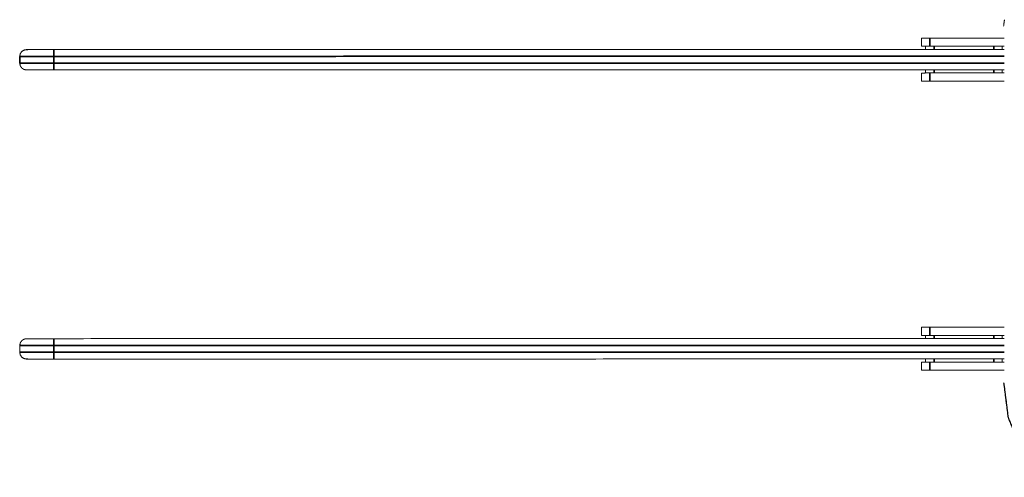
# Model space of a CAD drawing. Header units: millimetres. Extents: x 4 to 1188, y 1 to 840.
# Tile 72 of 256: x 233 to 316, y 653 to 691. Entities that reach past the tile are written whole.
import ezdxf

# ---------------------------------------------------------------- set-up
doc = ezdxf.new("R2010")
doc.units = ezdxf.units.MM
doc.layers.add('1', color=7, linetype='Continuous')

msp = doc.modelspace()

# ---------------------------------------------------------------- linework, layer by layer
at = {"layer": '1', "color": 154, "linetype": 'Continuous', "lineweight": 13}
for p, q in [((308.8789, 689.1158), (308.8788, 689.7943)), ((309.2361, 688.8515), (309.2361, 689.1158)), ((314.9504, 689.1166), (309.9504, 689.1159)), ((314.9504, 688.8523), (309.9504, 688.8516)), ((315.6647, 689.1167), (315.6647, 688.8524)), ((233.1632, 688.2692), (233.1592, 688.2692)), ((233.1592, 687.6977), (233.1633, 687.6977)), ((309.2364, 686.873), (309.2364, 687.1372)), ((314.9507, 687.1381), (309.9507, 687.1373)), ((315.6649, 687.1382), (315.665, 686.8739)), ((308.8786, 686.1943), (308.8785, 686.8729)), ((314.9507, 686.8738), (309.9507, 686.8731)), ((308.8789, 664.83), (308.8788, 665.5086)), ((309.2361, 664.5658), (309.2361, 664.8301)), ((314.9504, 664.8309), (309.9504, 664.8302)), ((315.6647, 664.831), (315.6647, 664.5667)), ((233.163, 663.412), (233.1629, 663.9834)), ((314.9504, 664.5666), (309.9504, 664.5659)), ((308.8786, 661.9086), (308.8785, 662.5872)), ((309.2364, 662.5872), (309.2364, 662.8515)), ((314.9507, 662.8523), (309.9507, 662.8516)), ((314.9507, 662.5881), (309.9507, 662.5873)), ((315.6649, 662.8524), (315.665, 662.5882))]:
    msp.add_line(p, q, dxfattribs=at)
at = {"layer": '1', "color": 154, "linetype": 'Continuous', "lineweight": 35}
for p, q in [((309.5931, 689.7944), (309.5932, 689.1159)), ((309.9504, 689.1159), (309.9504, 688.8516)), ((314.9504, 688.8523), (314.9504, 689.1166)), ((233.1592, 688.2692), (233.1592, 687.6977)), ((233.1633, 687.6977), (233.1632, 688.2692)), ((236.0205, 688.2696), (236.0205, 687.6981)), ((309.9507, 687.1373), (309.9507, 686.8731)), ((314.9507, 686.8738), (314.9507, 687.1381)), ((309.5928, 686.873), (309.5929, 686.1944)), ((309.5931, 665.5087), (309.5932, 664.8301)), ((309.9504, 664.8302), (309.9504, 664.5659)), ((314.9504, 664.5666), (314.9504, 664.8309)), ((236.0201, 663.9839), (236.0201, 663.4124)), ((309.5928, 662.5873), (309.5929, 661.9087)), ((309.9507, 662.8516), (309.9507, 662.5873)), ((314.9507, 662.5881), (314.9507, 662.8523))]:
    msp.add_line(p, q, dxfattribs=at)
at = {"layer": '1', "color": 154, "linetype": 'Continuous', "lineweight": 13}
for points in [[(315.8531, 691.3516), (315.7848, 690.8186)], [(315.8407, 689.7953), (309.5931, 689.7944)], [(236.0203, 688.841), (315.8401, 688.8525)], [(315.8406, 689.1168), (309.5932, 689.1159)], [(315.8403, 687.1382), (236.0206, 687.1267)], [(309.5928, 686.873), (315.8406, 686.8739)], [(309.5929, 686.1944), (315.8407, 686.1953)], [(315.8407, 665.5096), (309.5931, 665.5087)], [(315.8406, 664.831), (309.5932, 664.8301)], [(236.02, 664.5553), (315.8397, 664.5668)], [(315.84, 662.8525), (236.0202, 662.841)], [(309.5928, 662.5873), (315.8406, 662.5882)], [(309.5929, 661.9087), (315.8407, 661.9096)]]:
    msp.add_open_spline(points, degree=1, dxfattribs=at)
for points, knots in [([(308.8788, 689.7943), (308.9332, 689.7943), (309.0881, 689.7944), (309.3198, 689.7944), (309.5931, 689.7944)], [0, 0, 0.2500009, 0.5000007, 0.7499957, 1, 1]), ([(233.9045, 688.8407), (233.5119, 688.7971), (233.3266, 688.6733), (233.3265, 688.6732), (233.2027, 688.4879), (233.2027, 688.4878), (233.1592, 688.2692), (233.1592, 688.2692)], [0, 0, 0.5892522, 0.7261094, 0.7261853, 0.8630628, 0.8630958, 0.9999789, 1, 1]), ([(233.7345, 688.8407), (233.5158, 688.7971), (233.3305, 688.6732), (233.2066, 688.4878), (233.1632, 688.2692)], [0, 0, 0.2499995, 0.4999966, 0.7500002, 1, 1]), ([(233.7345, 688.8407), (233.9086, 688.8407), (234.4041, 688.8408), (235.1456, 688.8409), (236.0203, 688.841)], [0, 0, 0.2500008, 0.5000009, 0.7500004, 1, 1]), ([(309.5932, 689.1159), (309.3199, 689.1158), (309.0881, 689.1158), (308.9333, 689.1158), (308.8789, 689.1158)], [0, 0, 0.2500043, 0.4999993, 0.7499991, 1, 1]), ([(309.2361, 689.1158), (309.2904, 689.1158), (309.4453, 689.1158), (309.677, 689.1159), (309.9504, 689.1159)], [0, 0, 0.2499981, 0.4999967, 0.7499969, 1, 1]), ([(309.9504, 688.8516), (309.6771, 688.8516), (309.4453, 688.8516), (309.2905, 688.8515), (309.2361, 688.8515)], [0, 0, 0.249997, 0.4999987, 0.7499988, 1, 1]), ([(314.9504, 689.1166), (315.2237, 689.1167), (315.4554, 689.1167), (315.6103, 689.1167), (315.6647, 689.1167)], [0, 0, 0.249997, 0.4999987, 0.7499988, 1, 1]), ([(315.6647, 688.8524), (315.6103, 688.8524), (315.4555, 688.8524), (315.2237, 688.8524), (314.9504, 688.8523)], [0, 0, 0.2500012, 0.5000013, 0.750003, 1, 1]), ([(233.1633, 687.6977), (233.2068, 687.4791), (233.3307, 687.2937), (233.5161, 687.1699), (233.7348, 687.1264)], [0, 0, 0.2500004, 0.5000029, 0.75, 1, 1]), ([(236.0206, 687.1267), (235.1459, 687.1266), (234.4043, 687.1265), (233.9088, 687.1264), (233.7348, 687.1264)], [0, 0, 0.2499996, 0.4999991, 0.7499992, 1, 1]), ([(309.2364, 687.1372), (309.2907, 687.1372), (309.4456, 687.1373), (309.6773, 687.1373), (309.9507, 687.1373)], [0, 0, 0.2499981, 0.4999967, 0.7499969, 1, 1]), ([(314.9507, 687.1381), (315.224, 687.1381), (315.4557, 687.1381), (315.6106, 687.1382), (315.6649, 687.1382)], [0, 0, 0.249997, 0.4999987, 0.7499988, 1, 1]), ([(308.8785, 686.8729), (308.9329, 686.8729), (309.0877, 686.8729), (309.3195, 686.873), (309.5928, 686.873)], [0, 0, 0.2499978, 0.5, 0.7500022, 1, 1]), ([(309.9507, 686.8731), (309.6773, 686.873), (309.4456, 686.873), (309.2908, 686.873), (309.2364, 686.873)], [0, 0, 0.249997, 0.4999987, 0.7499988, 1, 1]), ([(315.665, 686.8739), (315.6106, 686.8739), (315.4558, 686.8738), (315.224, 686.8738), (314.9507, 686.8738)], [0, 0, 0.2500012, 0.5000013, 0.750003, 1, 1]), ([(309.5929, 686.1944), (309.3196, 686.1944), (309.0878, 686.1944), (308.933, 686.1943), (308.8786, 686.1943)], [0, 0, 0.2499978, 0.5, 0.7500022, 1, 1]), ([(308.8788, 665.5086), (308.9332, 665.5086), (309.0881, 665.5086), (309.3198, 665.5087), (309.5931, 665.5087)], [0, 0, 0.2500009, 0.5000007, 0.7499957, 1, 1]), ([(309.5932, 664.8301), (309.3199, 664.8301), (309.0881, 664.8301), (308.9333, 664.8301), (308.8789, 664.83)], [0, 0, 0.2500043, 0.4999993, 0.7499991, 1, 1]), ([(309.2361, 664.8301), (309.2904, 664.8301), (309.4453, 664.8301), (309.677, 664.8302), (309.9504, 664.8302)], [0, 0, 0.2499981, 0.4999967, 0.7499969, 1, 1]), ([(314.9504, 664.8309), (315.2237, 664.831), (315.4554, 664.831), (315.6103, 664.831), (315.6647, 664.831)], [0, 0, 0.249997, 0.4999987, 0.7499988, 1, 1]), ([(233.7343, 664.555), (233.5156, 664.5114), (233.3302, 664.3875), (233.2064, 664.2021), (233.1629, 663.9834)], [0, 0, 0.2499995, 0.4999966, 0.7500002, 1, 1]), ([(233.7343, 664.555), (233.9083, 664.555), (234.4037, 664.5551), (235.1453, 664.5552), (236.02, 664.5553)], [0, 0, 0.2500008, 0.5000009, 0.7500004, 1, 1]), ([(309.9504, 664.5659), (309.6771, 664.5659), (309.4453, 664.5658), (309.2905, 664.5658), (309.2361, 664.5658)], [0, 0, 0.249997, 0.4999987, 0.7499988, 1, 1]), ([(315.6647, 664.5667), (315.6103, 664.5667), (315.4555, 664.5667), (315.2237, 664.5667), (314.9504, 664.5666)], [0, 0, 0.2500012, 0.5000013, 0.750003, 1, 1]), ([(233.163, 663.412), (233.2065, 663.1933), (233.3304, 663.008), (233.5158, 662.8841), (233.9085, 662.8407), (234.404, 662.8408), (235.1455, 662.8409), (236.0202, 662.841)], [0, 0, 0.0518008, 0.1036021, 0.1554022, 0.3783913, 0.5855945, 0.7927972, 1, 1]), ([(233.163, 663.412), (233.2065, 663.1933), (233.3304, 663.008), (233.5158, 662.8841), (233.7345, 662.8407)], [0, 0, 0.2500004, 0.5000029, 0.75, 1, 1]), ([(236.0202, 662.841), (235.1455, 662.8409), (234.404, 662.8408), (233.9085, 662.8407), (233.7345, 662.8407)], [0, 0, 0.2499996, 0.4999991, 0.7499992, 1, 1]), ([(308.8785, 662.5872), (308.9329, 662.5872), (309.0877, 662.5872), (309.3195, 662.5872), (309.5928, 662.5873)], [0, 0, 0.2499978, 0.5, 0.7500022, 1, 1]), ([(309.2364, 662.8515), (309.2907, 662.8515), (309.4456, 662.8516), (309.6773, 662.8516), (309.9507, 662.8516)], [0, 0, 0.2499981, 0.4999967, 0.7499969, 1, 1]), ([(309.9507, 662.5873), (309.6773, 662.5873), (309.4456, 662.5873), (309.2908, 662.5872), (309.2364, 662.5872)], [0, 0, 0.249997, 0.4999987, 0.7499988, 1, 1]), ([(314.9507, 662.8523), (315.224, 662.8524), (315.4557, 662.8524), (315.6106, 662.8524), (315.6649, 662.8524)], [0, 0, 0.249997, 0.4999987, 0.7499988, 1, 1]), ([(315.665, 662.5882), (315.6106, 662.5882), (315.4558, 662.5881), (315.224, 662.5881), (314.9507, 662.5881)], [0, 0, 0.2500012, 0.5000013, 0.750003, 1, 1]), ([(309.5929, 661.9087), (309.3196, 661.9087), (309.0878, 661.9086), (308.933, 661.9086), (308.8786, 661.9086)], [0, 0, 0.2499978, 0.5, 0.7500022, 1, 1]), ([(315.7848, 660.839), (316.1561, 657.9424), (317.2453, 655.2389), (318.9799, 652.9087)], [0, 0, 0.3333334, 0.6666669, 1, 1]), ([(315.8146, 660.839), (316.1859, 657.9424), (317.2751, 655.2389), (319.0096, 652.9087)], [0, 0, 0.3333334, 0.6666669, 1, 1])]:
    msp.add_open_spline(points, degree=1, knots=knots, dxfattribs=at)
at = {"layer": '1', "color": 154, "linetype": 'Continuous', "lineweight": 35}
for points, knots in [([(236.0203, 688.841), (236.0204, 688.7975), (236.0204, 688.6736), (236.0204, 688.4882), (236.0205, 688.2696)], [0, 0, 0.2499995, 0.5000006, 0.7500007, 1, 1]), ([(236.0205, 688.2696), (234.9271, 688.2694), (234.0001, 688.2693), (233.3807, 688.2692), (233.1632, 688.2692)], [0, 0, 0.2500005, 0.5000008, 0.7499993, 1, 1]), ([(233.1633, 687.6977), (233.3808, 687.6978), (234.0002, 687.6979), (234.9271, 687.698), (236.0205, 687.6981)], [0, 0, 0.2500007, 0.4999991, 0.7499995, 1, 1]), ([(236.0206, 687.1267), (236.0206, 687.1702), (236.0206, 687.2941), (236.0206, 687.4795), (236.0205, 687.6981)], [0, 0, 0.2499994, 0.4999998, 0.7500008, 1, 1]), ([(236.0201, 663.9839), (234.9267, 663.9837), (233.9998, 663.9836), (233.3804, 663.9835), (233.1629, 663.9834)], [0, 0, 0.2500005, 0.5000008, 0.7499993, 1, 1]), ([(236.02, 664.5553), (236.02, 664.5118), (236.02, 664.3879), (236.02, 664.2025), (236.0201, 663.9839)], [0, 0, 0.2499995, 0.5000006, 0.7500007, 1, 1]), ([(233.163, 663.412), (233.3805, 663.412), (233.9998, 663.4121), (234.9268, 663.4123), (236.0201, 663.4124)], [0, 0, 0.2500007, 0.4999991, 0.7499995, 1, 1]), ([(236.0202, 662.841), (236.0202, 662.8845), (236.0202, 663.0084), (236.0202, 663.1938), (236.0201, 663.4124)], [0, 0, 0.2499994, 0.4999998, 0.7500008, 1, 1])]:
    msp.add_open_spline(points, degree=1, knots=knots, dxfattribs=at)
for points in [[(315.8402, 688.281), (236.0205, 688.2696)], [(236.0205, 687.6981), (315.8403, 687.7096)], [(315.8398, 663.9953), (236.0201, 663.9839)], [(236.0201, 663.4124), (315.8399, 663.4239)]]:
    msp.add_open_spline(points, degree=1, dxfattribs=at)

doc.saveas('drawing.dxf')
